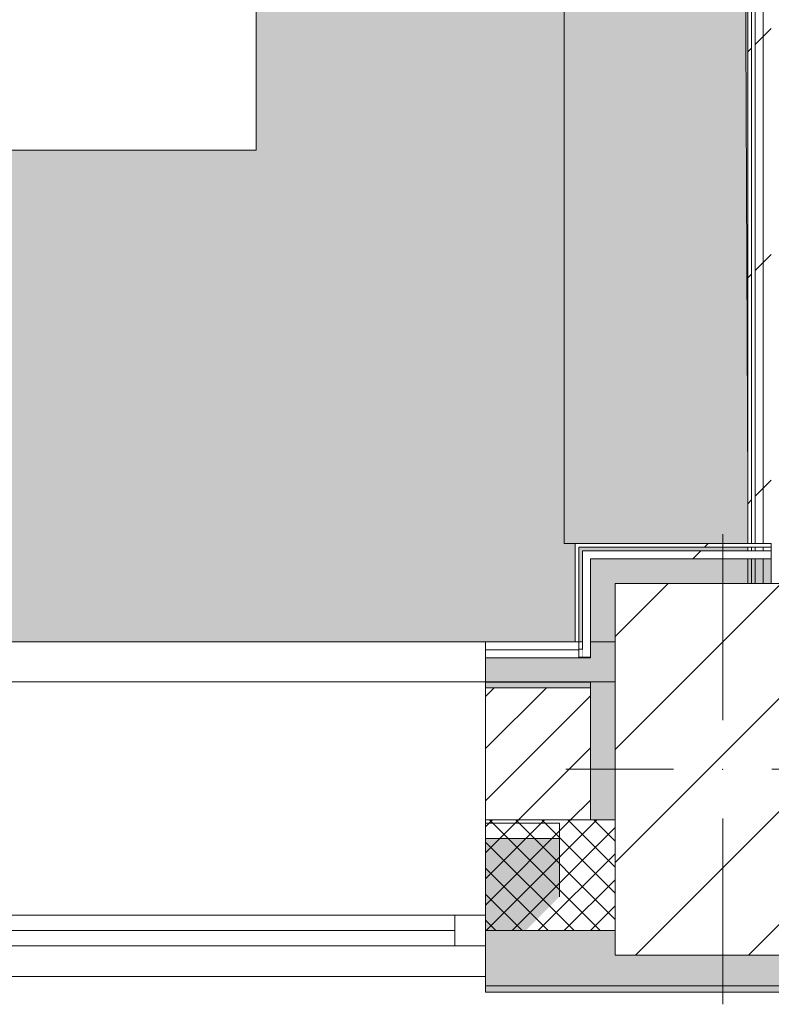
# Model space of a CAD drawing. Header units: millimetres. Extents: x -28277 to 305935, y -19284 to 4746.
# Tile 194 of 256: x 176092 to 177315, y -1719 to -117. Entities that reach past the tile are written whole.
import ezdxf

# ---------------------------------------------------------------- set-up
doc = ezdxf.new("R2010")
doc.units = ezdxf.units.MM
doc.header["$MEASUREMENT"] = 0
doc.linetypes.add('Wipeout_Contour', pattern=[1000, 0, -1000])
for name, color, linetype in [('10_ESTR_Pilars', 7, 'Continuous'), ('12_FAÇ_Façana', 7, 'Continuous'), ('Nuevo_08_E_Envans secs', 7, 'Continuous'), ('Nuevo_09_EI_Mobiliari general', 7, 'Continuous'), ('Ventanas Archicad', 7, 'Continuous')]:
    doc.layers.add(name, color=color, linetype=linetype)
for name, color, linetype, lineweight in [('10_ESTR_Pilars_Pluma_Nº__20', 1, 'Continuous', 5), ('10_ESTR_Pilars_Pluma_Nº__28', 7, 'Continuous', 20), ('10_ESTR_Pilars_Pluma_Nº__42', 8, 'Continuous', 25), ('12_FAÇ_Façana_Pluma_Nº__2', 8, 'Continuous', 5), ('12_FAÇ_Façana_Pluma_Nº__7', 7, 'Continuous', 5), ('Nuevo_08_E_Envans secs_Pluma_Nº__1', 7, 'Continuous', 5), ('Nuevo_09_EI_Mobiliari general_Pluma_Nº__1', 7, 'Continuous', 5), ('Nuevo_12_FAÇ_Façana_Pluma_Nº__1', 7, 'Continuous', 5), ('Ventanas Archicad_Pluma_Nº__7', 7, 'Continuous', 5)]:
    doc.layers.add(name, color=color, linetype=linetype, lineweight=lineweight)
for name, color, linetype, lineweight, true_color in [('12_FAÇ_Façana_Pluma_Nº__102', 7, 'Continuous', 5, 0xcccccc), ('12_FAÇ_Façana_Pluma_Nº__174', 7, 'Continuous', 13, 0xe4ad2c), ('12_FAÇ_Façana_Pluma_Nº__176', 7, 'Continuous', 15, 0x93a0c6), ('12_FAÇ_Façana_Pluma_Nº__43', 7, 'Continuous', 5, 0xa4a4a6), ('Nuevo_08_E_Envans secs_Pluma_Nº__102', 7, 'Continuous', 5, 0xcccccc), ('Nuevo_08_E_Envans secs_Pluma_Nº__171', 171, 'Continuous', 13, 0xaaaaff), ('Nuevo_08_E_Envans secs_Pluma_Nº__177', 7, 'Continuous', 15, 0xf7e046), ('Ventanas Archicad_Pluma_Nº__23', 7, 'Continuous', 5, 0xa4a4a6), ('Ventanas Archicad_Pluma_Nº__3', 7, 'Continuous', 5, 0xa4a4a4), ('Ventanas Archicad_Pluma_Nº__43', 7, 'Continuous', 5, 0xa4a4a6)]:
    doc.layers.add(name, color=color, linetype=linetype, lineweight=lineweight, true_color=true_color)
pattern_1 = [(45, (184431.643, 0), (-21.2132, 21.2132), []), (135, (184431.643, 0), (21.2132, 21.2132), [])]
pattern_2 = [(45, (184431.643, 0), (-42.4264, 42.4264), [])]
pattern_3 = [(0, (184431.64, 0), (0, 150), [0, -150])]
pattern_4 = [(45, (184431.64, 0), (-367.696, 367.696), [390, -130]), (45, (184431.64, 367.7), (-367.696, 367.696), [390, -130])]

# ---------------------------------------------------------------- blocks, each defined once
blk = doc.blocks.new('Forjado_10_7', base_point=(172148.8, 1963.6))
at = {"layer": 'Nuevo_09_EI_Mobiliari general', "linetype": 'Continuous', "lineweight": 0, "true_color": 0xffffff}
blk.add_hatch(color=7, dxfattribs=at).paths.add_polyline_path([(172148.8, 1963.6), (172148.8, -1129), (177277.2, -1129), (177263.8, 1963.6), (176476.5, 1963.6), (176476.5, -329), (172948.8, -329), (172948.8, 1963.6)])
at = {"layer": 'Nuevo_09_EI_Mobiliari general_Pluma_Nº__1', "color": 7, "linetype": 'Continuous', "lineweight": 5, "flags": 128}
blk.add_lwpolyline([(172148.8, 1963.6), (172148.8, -1129), (177277.2, -1129), (177263.8, 1963.6), (176476.5, 1963.6), (176476.5, -329), (172948.8, -329), (172948.8, 1963.6)], close=True, dxfattribs=at)
blk = doc.blocks.new('Muro_42_7', base_point=(176849.7, -1194))
at = {"layer": '12_FAÇ_Façana_Pluma_Nº__102', "linetype": 'Continuous', "lineweight": 0, "true_color": 0xe5e5e5}
for points in [[(177060.5, -1599), (176849.7, -1599), (176849.7, -1689), (177505.6, -1689), (177505.6, -1599), (177410.5, -1599), (177410.5, -1639), (177060.5, -1639)], [(176849.7, -1699), (177505.6, -1699), (177505.6, -1689), (176849.7, -1689)]]:
    blk.add_hatch(color=254, dxfattribs=at).paths.add_polyline_path(points)
at = {"layer": '12_FAÇ_Façana_Pluma_Nº__174', "linetype": 'Continuous', "lineweight": 13, "true_color": 0xe4ad2c}
h = blk.add_hatch(dxfattribs=at)
h.set_pattern_fill('SATE_Aislamiento_0007', color=42, style=0, pattern_type=2)
h.set_pattern_definition(pattern_1)
h.paths.add_polyline_path([(176849.7, -1599), (177060.5, -1599), (177060.5, -1419), (176849.7, -1419)])
h = blk.add_hatch(dxfattribs=at)
h.set_pattern_fill('SATE_Aislamiento_0007', color=42, style=0, pattern_type=2)
h.set_pattern_definition(pattern_1)
h.paths.add_polyline_path([(177410.5, -1599), (177505.6, -1599), (177505.6, -1419), (177410.5, -1419)])
at = {"layer": '12_FAÇ_Façana_Pluma_Nº__176', "linetype": 'Continuous', "lineweight": 0, "true_color": 0x495063}
for points in [[(177020.5, -1194), (176849.7, -1194), (176849.7, -1204), (177020.5, -1204)], [(177505.6, -1194), (177410.5, -1194), (177410.5, -1204), (177505.6, -1204)]]:
    blk.add_hatch(color=251, dxfattribs=at).paths.add_polyline_path(points)
at = {"layer": '12_FAÇ_Façana_Pluma_Nº__2', "linetype": 'Continuous', "lineweight": 5}
h = blk.add_hatch(dxfattribs=at)
h.set_pattern_fill('Ceramic_0007', color=8, style=0, pattern_type=2)
h.set_pattern_definition(pattern_2)
h.paths.add_polyline_path([(177020.5, -1204), (176849.7, -1204), (176849.7, -1419), (177020.5, -1419)])
h = blk.add_hatch(dxfattribs=at)
h.set_pattern_fill('Ceramic_0007', color=8, style=0, pattern_type=2)
h.set_pattern_definition(pattern_2)
h.paths.add_polyline_path([(177505.6, -1204), (177410.5, -1204), (177410.5, -1419), (177505.6, -1419)])
at = {"layer": '12_FAÇ_Façana_Pluma_Nº__7', "color": 7, "linetype": 'Continuous', "lineweight": 5}
for p, q in [((177020.5, -1204), (176849.7, -1204)), ((177505.6, -1204), (177410.5, -1204)), ((176849.7, -1419), (177020.5, -1419)), ((177020.5, -1419), (177060.5, -1419)), ((177410.5, -1419), (177505.6, -1419)), ((176849.7, -1599), (177060.5, -1599)), ((177410.5, -1599), (177505.6, -1599)), ((176849.7, -1689), (177505.6, -1689))]:
    blk.add_line(p, q, dxfattribs=at)
at = {"layer": '12_FAÇ_Façana_Pluma_Nº__7', "color": 7, "linetype": 'Continuous', "lineweight": 5, "flags": 128}
for points in [[(177020.5, -1194), (176849.7, -1194)], [(177505.6, -1194), (177410.5, -1194)], [(176849.7, -1419), (176849.7, -1424)], [(177505.6, -1424), (177505.6, -1419)], [(176849.7, -1544), (176849.7, -1599)], [(177505.6, -1599), (177505.6, -1544)], [(176849.7, -1664), (176849.7, -1699)], [(177505.6, -1699), (177505.6, -1664)], [(176849.7, -1699), (177505.6, -1699)]]:
    blk.add_lwpolyline(points, dxfattribs=at)
at = {"layer": 'Nuevo_12_FAÇ_Façana_Pluma_Nº__1', "color": 7, "linetype": 'Continuous', "lineweight": 5}
for p, q in [((177020.5, -1194), (177020.5, -1204)), ((177020.5, -1204), (177020.5, -1419))]:
    blk.add_line(p, q, dxfattribs=at)
blk = doc.blocks.new('Ventana Vertical Multi-Faja 27_7')
at = {"layer": 'Ventanas Archicad_Pluma_Nº__23', "color": 253, "linetype": 'Continuous', "lineweight": 5, "true_color": 0xa4a4a6}
for p, q in [((-600, 0), (-550, 0)), ((-550, 0), (-550, -50)), ((550, -50), (550, 0)), ((550, 0), (600, 0)), ((-550, -50), (-600, -50)), ((600, -50), (550, -50))]:
    blk.add_line(p, q, dxfattribs=at)
at = {"layer": 'Ventanas Archicad_Pluma_Nº__3', "color": 253, "linetype": 'Continuous', "lineweight": 5, "true_color": 0xa4a4a4}
for p, q in [((-600, 50), (600, 50)), ((-550, 0), (550, 0)), ((-550, -25), (550, -25)), ((550, -50), (-550, -50)), ((-600, -430), (600, -430))]:
    blk.add_line(p, q, dxfattribs=at)
at = {"layer": 'Ventanas Archicad_Pluma_Nº__43', "color": 253, "linetype": 'Continuous', "lineweight": 5, "true_color": 0xa4a4a6}
for p, q in [((-600, -200), (-600, -175)), ((600, -200), (600, -175))]:
    blk.add_line(p, q, dxfattribs=at)
at = {"layer": 'Ventanas Archicad_Pluma_Nº__7', "color": 7, "linetype": 'Continuous', "lineweight": 5}
for p, q in [((-600, 50), (-600, 40)), ((600, 50), (600, 40)), ((-600, 40), (-600, 0)), ((-600, 40), (-600, 0)), ((600, 40), (600, 0)), ((600, 40), (600, 0)), ((-600, 0), (-600, -50)), ((-600, 0), (-600, -50)), ((-600, 0), (-600, -50)), ((-600, 0), (-600, -50)), ((600, 0), (600, -50)), ((600, 0), (600, -50)), ((600, 0), (600, -50)), ((600, 0), (600, -50)), ((-600, -50), (-600, -80)), ((-600, -50), (-600, -80)), ((600, -50), (600, -80)), ((600, -50), (600, -80)), ((-600, -80), (-600, -175)), ((-600, -80), (-600, -175)), ((600, -80), (600, -175)), ((600, -80), (600, -175)), ((-600, -200), (-600, -420)), ((600, -200), (600, -420)), ((-600, -420), (-600, -430)), ((600, -420), (600, -430))]:
    blk.add_line(p, q, dxfattribs=at)
blk = doc.blocks.new('Muro_43_7', base_point=(175649.7, -1194))
at = {"layer": '12_FAÇ_Façana', "linetype": 'Continuous', "lineweight": 0, "true_color": 0x000000}
h = blk.add_hatch(dxfattribs=at)
h.set_pattern_fill('Yeso_0007', color=18, style=0, pattern_type=2)
h.set_pattern_definition(pattern_3)
h.paths.add_polyline_path([(175649.7, -1424), (175529.7, -1424), (175529.7, -1449), (175649.7, -1449)])
h = blk.add_hatch(dxfattribs=at)
h.set_pattern_fill('Yeso_0007', color=18, style=0, pattern_type=2)
h.set_pattern_definition(pattern_3)
h.paths.add_polyline_path([(176849.7, -1424), (176849.7, -1449), (176969.7, -1449), (176969.7, -1424)])
at = {"layer": '12_FAÇ_Façana_Pluma_Nº__102', "linetype": 'Continuous', "lineweight": 0, "true_color": 0xe5e5e5}
for points in [[(175529.7, -1544), (175649.7, -1664), (175649.7, -1449), (175529.7, -1449)], [(176969.7, -1544), (176969.7, -1449), (176849.7, -1449), (176849.7, -1664)]]:
    blk.add_hatch(color=254, dxfattribs=at).paths.add_polyline_path(points)
at = {"layer": '12_FAÇ_Façana_Pluma_Nº__43', "color": 253, "linetype": 'Continuous', "lineweight": 5, "true_color": 0xa4a4a6}
for p, q in [((175529.7, -1424), (175649.7, -1424)), ((175529.7, -1449), (175529.7, -1424)), ((175649.7, -1424), (175649.7, -1449)), ((176849.7, -1424), (176849.7, -1449)), ((176969.7, -1424), (176849.7, -1424)), ((176969.7, -1449), (176969.7, -1424)), ((175649.7, -1449), (175529.7, -1449)), ((176849.7, -1449), (176969.7, -1449))]:
    blk.add_line(p, q, dxfattribs=at)
at = {"layer": '12_FAÇ_Façana_Pluma_Nº__7', "color": 7, "linetype": 'Continuous', "lineweight": 5}
for p, q in [((175649.7, -1204), (175649.7, -1194)), ((176849.7, -1204), (176849.7, -1194)), ((175649.7, -1424), (175649.7, -1204)), ((176849.7, -1424), (176849.7, -1204)), ((175529.7, -1544), (175529.7, -1449)), ((175649.7, -1544), (175649.7, -1449)), ((175649.7, -1544), (175649.7, -1449)), ((176849.7, -1544), (176849.7, -1449)), ((176849.7, -1544), (176849.7, -1449)), ((176969.7, -1544), (176969.7, -1449)), ((175649.7, -1574), (175649.7, -1544)), ((175649.7, -1574), (175649.7, -1544)), ((176849.7, -1574), (176849.7, -1544)), ((176849.7, -1574), (176849.7, -1544)), ((175649.7, -1624), (175649.7, -1574)), ((175649.7, -1624), (175649.7, -1574)), ((176849.7, -1624), (176849.7, -1574)), ((176849.7, -1624), (176849.7, -1574)), ((175649.7, -1664), (175649.7, -1624)), ((175649.7, -1664), (175649.7, -1624)), ((176849.7, -1664), (176849.7, -1624)), ((176849.7, -1664), (176849.7, -1624)), ((175649.7, -1674), (175649.7, -1664)), ((176849.7, -1674), (176849.7, -1664))]:
    blk.add_line(p, q, dxfattribs=at)
at = {"layer": 'Ventanas Archicad', "color": 253, "linetype": 'Continuous', "lineweight": 5, "true_color": 0xa4a4a6, "zscale": 1000, "rotation": 180}
blk.add_blockref('Ventana Vertical Multi-Faja 27_7', (176249.7, -1624), dxfattribs=at)
blk = doc.blocks.new('Muro_131_7', base_point=(177410.5, 1963.6))
at = {"color": 254, "linetype": 'Wipeout_Contour', "lineweight": 0, "ltscale": 709260.475206}
blk.add_wipeout([(177301.5, 1988.6), (177301.5, -1034), (177314.5, -1034), (177314.5, 1988.6)], dxfattribs=at).dxf.layer = 'Nuevo_08_E_Envans secs'
at = {"layer": 'Nuevo_08_E_Envans secs_Pluma_Nº__177', "linetype": 'Continuous', "lineweight": 15, "true_color": 0xf7e046}
h = blk.add_hatch(dxfattribs=at)
h.set_pattern_fill('Panellat_HPL_0007', color=53, style=0, pattern_type=2)
h.set_pattern_definition(pattern_4)
h.paths.add_polyline_path([(177301.5, 1988.6), (177301.5, -1034), (177314.5, -1034), (177314.5, 1988.6)])
at = {"color": 254, "linetype": 'Wipeout_Contour', "lineweight": 0, "ltscale": 709208.186637}
blk.add_wipeout([(177288.5, 1975.6), (177288.5, -1034), (177301.5, -1034), (177301.5, 1975.6)], dxfattribs=at).dxf.layer = 'Nuevo_08_E_Envans secs'
at = {"layer": 'Nuevo_08_E_Envans secs_Pluma_Nº__177', "linetype": 'Continuous', "lineweight": 15, "true_color": 0xf7e046}
h = blk.add_hatch(dxfattribs=at)
h.set_pattern_fill('Panellat_HPL_0007', color=53, style=0, pattern_type=2)
h.set_pattern_definition(pattern_4)
h.paths.add_polyline_path([(177288.5, 1975.6), (177288.5, -1034), (177301.5, -1034), (177301.5, 1975.6)])
at = {"layer": 'Nuevo_08_E_Envans secs_Pluma_Nº__1', "color": 7, "linetype": 'Continuous', "lineweight": 5}
blk.add_line((177301.5, -1034), (177301.5, 1975.6), dxfattribs=at)
at = {"color": 254, "linetype": 'Wipeout_Contour', "lineweight": 0, "ltscale": 709145.922455}
blk.add_wipeout([(177276.5, 1963.6), (177276.5, -1034), (177282.5, -1034), (177282.5, 1963.6)], dxfattribs=at).dxf.layer = 'Nuevo_08_E_Envans secs'
at = {"layer": 'Nuevo_08_E_Envans secs_Pluma_Nº__171', "linetype": 'Continuous', "lineweight": 13, "true_color": 0xaaaaff}
h = blk.add_hatch(dxfattribs=at)
h.set_pattern_fill('Panellat_HPL_0007', color=161, style=0, pattern_type=2)
h.set_pattern_definition(pattern_4)
h.paths.add_polyline_path([(177276.5, 1963.6), (177276.5, -1034), (177282.5, -1034), (177282.5, 1963.6)])
at = {"layer": 'Nuevo_08_E_Envans secs_Pluma_Nº__1', "color": 7, "linetype": 'Continuous', "lineweight": 5}
for p, q in [((177282.5, -1034), (177282.5, 1963.6)), ((177288.5, -1034), (177288.5, 1969.6))]:
    blk.add_line(p, q, dxfattribs=at)
at = {"layer": 'Nuevo_08_E_Envans secs_Pluma_Nº__1', "color": 7, "linetype": 'Continuous', "lineweight": 5, "flags": 128}
blk.add_lwpolyline([(177276.5, 1963.6), (177276.5, -1034)], dxfattribs=at)
blk = doc.blocks.new('*X468', base_point=(184431.6, 0))
at = {"layer": 'Nuevo_08_E_Envans secs_Pluma_Nº__102', "linetype": 'Continuous', "lineweight": 5, "true_color": 0xcccccc}
blk.add_hatch(color=254, dxfattribs=at).paths.add_polyline_path([(177060.5, -1034), (177020.5, -994), (177020.5, -1034)])
blk = doc.blocks.new('*X469', base_point=(184431.6, 0))
at = {"layer": 'Nuevo_08_E_Envans secs_Pluma_Nº__102', "linetype": 'Continuous', "lineweight": 5, "true_color": 0xcccccc}
blk.add_hatch(color=254, dxfattribs=at).paths.add_polyline_path([(177060.5, -1034), (177314.5, -1034), (177314.5, -994), (177060.5, -994)])
blk = doc.blocks.new('*X470', base_point=(184431.6, 0))
at = {"layer": 'Nuevo_08_E_Envans secs_Pluma_Nº__102', "linetype": 'Continuous', "lineweight": 5, "true_color": 0xcccccc}
blk.add_hatch(color=254, dxfattribs=at).paths.add_polyline_path([(177060.5, -994), (177020.5, -994), (177060.5, -1034)])
blk = doc.blocks.new('Muro_140_7', base_point=(177314.5, -1034))
at = {"color": 254, "linetype": 'Wipeout_Contour', "lineweight": 0, "ltscale": 531001.12852}
blk.add_wipeout([(177001.5, -975), (176995.5, -969), (176995.5, -975)], dxfattribs=at).dxf.layer = 'Nuevo_08_E_Envans secs'
at = {"layer": 'Nuevo_08_E_Envans secs_Pluma_Nº__171', "linetype": 'Continuous', "lineweight": 13, "true_color": 0xaaaaff}
h = blk.add_hatch(dxfattribs=at)
h.set_pattern_fill('Panellat_HPL_0007', color=161, style=0, pattern_type=2)
h.set_pattern_definition(pattern_4)
h.paths.add_polyline_path([(177001.5, -975), (176995.5, -969), (176995.5, -975)])
at = {"color": 254, "linetype": 'Wipeout_Contour', "lineweight": 0, "ltscale": 531044.405336}
blk.add_wipeout([(177020.5, -994), (177007.5, -981), (177007.5, -994)], dxfattribs=at).dxf.layer = 'Nuevo_08_E_Envans secs'
at = {"layer": 'Nuevo_08_E_Envans secs_Pluma_Nº__177', "linetype": 'Continuous', "lineweight": 15, "true_color": 0xf7e046}
h = blk.add_hatch(dxfattribs=at)
h.set_pattern_fill('Panellat_HPL_0007', color=53, style=0, pattern_type=2)
h.set_pattern_definition(pattern_4)
h.paths.add_polyline_path([(177020.5, -994), (177007.5, -981), (177007.5, -994)])
at = {"layer": 'Nuevo_08_E_Envans secs', "color": 7, "lineweight": 20}
blk.add_blockref('*X468', (184431.6, 0), dxfattribs=at)
at = {"color": 254, "linetype": 'Wipeout_Contour', "lineweight": 0, "ltscale": 708642.806241}
blk.add_wipeout([(177001.5, -975), (177314.5, -975), (177314.5, -969), (177001.5, -969)], dxfattribs=at).dxf.layer = 'Nuevo_08_E_Envans secs'
at = {"layer": 'Nuevo_08_E_Envans secs_Pluma_Nº__171', "linetype": 'Continuous', "lineweight": 13, "true_color": 0xaaaaff}
h = blk.add_hatch(dxfattribs=at)
h.set_pattern_fill('Panellat_HPL_0007', color=161, style=0, pattern_type=2)
h.set_pattern_definition(pattern_4)
h.paths.add_polyline_path([(177001.5, -975), (177314.5, -975), (177314.5, -969), (177001.5, -969)])
at = {"color": 254, "linetype": 'Wipeout_Contour', "lineweight": 0, "ltscale": 531006.090005}
blk.add_wipeout([(177001.5, -969), (176995.5, -969), (177001.5, -975)], dxfattribs=at).dxf.layer = 'Nuevo_08_E_Envans secs'
at = {"color": 254, "linetype": 'Wipeout_Contour', "lineweight": 0, "ltscale": 708681.148895}
blk.add_wipeout([(177020.5, -994), (177314.5, -994), (177314.5, -981), (177020.5, -981)], dxfattribs=at).dxf.layer = 'Nuevo_08_E_Envans secs'
at = {"layer": 'Nuevo_08_E_Envans secs_Pluma_Nº__171', "linetype": 'Continuous', "lineweight": 13, "true_color": 0xaaaaff}
h = blk.add_hatch(dxfattribs=at)
h.set_pattern_fill('Panellat_HPL_0007', color=161, style=0, pattern_type=2)
h.set_pattern_definition(pattern_4)
h.paths.add_polyline_path([(177001.5, -969), (176995.5, -969), (177001.5, -975)])
at = {"layer": 'Nuevo_08_E_Envans secs_Pluma_Nº__177', "linetype": 'Continuous', "lineweight": 15, "true_color": 0xf7e046}
h = blk.add_hatch(dxfattribs=at)
h.set_pattern_fill('Panellat_HPL_0007', color=53, style=0, pattern_type=2)
h.set_pattern_definition(pattern_4)
h.paths.add_polyline_path([(177020.5, -994), (177314.5, -994), (177314.5, -981), (177020.5, -981)])
at = {"layer": 'Nuevo_08_E_Envans secs_Pluma_Nº__1', "color": 7, "linetype": 'Continuous', "lineweight": 5}
blk.add_line((177314.5, -994), (177060.5, -994), dxfattribs=at)
at = {"layer": 'Nuevo_08_E_Envans secs_Pluma_Nº__1', "color": 7, "linetype": 'Continuous', "lineweight": 5, "flags": 128}
for points in [[(176995.5, -969), (176995.5, -975)], [(177314.5, -969), (176995.5, -969)], [(177314.5, -969), (177314.5, -975)], [(177314.5, -975), (177314.5, -981)], [(177314.5, -981), (177314.5, -994)], [(177314.5, -994), (177314.5, -1034)]]:
    blk.add_lwpolyline(points, dxfattribs=at)
at = {"layer": 'Nuevo_08_E_Envans secs', "color": 7, "lineweight": 20}
blk.add_blockref('*X469', (184431.6, 0), dxfattribs=at)
at = {"color": 254, "linetype": 'Wipeout_Contour', "lineweight": 0, "ltscale": 531056.327051}
blk.add_wipeout([(177020.5, -981), (177007.5, -981), (177020.5, -994)], dxfattribs=at).dxf.layer = 'Nuevo_08_E_Envans secs'
at = {"layer": 'Nuevo_08_E_Envans secs_Pluma_Nº__177', "linetype": 'Continuous', "lineweight": 15, "true_color": 0xf7e046}
h = blk.add_hatch(dxfattribs=at)
h.set_pattern_fill('Panellat_HPL_0007', color=53, style=0, pattern_type=2)
h.set_pattern_definition(pattern_4)
h.paths.add_polyline_path([(177020.5, -981), (177007.5, -981), (177020.5, -994)])
at = {"layer": 'Nuevo_08_E_Envans secs_Pluma_Nº__1', "color": 7, "linetype": 'Continuous', "lineweight": 5}
for p, q in [((177001.5, -975), (177001.5, -981)), ((177007.5, -975), (177001.5, -975)), ((177314.5, -975), (177007.5, -975)), ((177007.5, -981), (177007.5, -994)), ((177020.5, -981), (177007.5, -981)), ((177314.5, -981), (177020.5, -981)), ((177020.5, -994), (177020.5, -1034)), ((177060.5, -994), (177020.5, -994))]:
    blk.add_line(p, q, dxfattribs=at)
at = {"layer": 'Nuevo_08_E_Envans secs', "color": 7, "lineweight": 20}
blk.add_blockref('*X470', (184431.6, 0), dxfattribs=at)
blk = doc.blocks.new('*X472', base_point=(184431.6, 0))
at = {"layer": 'Nuevo_08_E_Envans secs_Pluma_Nº__102', "linetype": 'Continuous', "lineweight": 5, "true_color": 0xcccccc}
blk.add_hatch(color=254, dxfattribs=at).paths.add_polyline_path([(177020.5, -1154), (177020.5, -1194), (177060.5, -1194)])
blk = doc.blocks.new('*X473', base_point=(184431.6, 0))
at = {"layer": 'Nuevo_08_E_Envans secs_Pluma_Nº__102', "linetype": 'Continuous', "lineweight": 5, "true_color": 0xcccccc}
blk.add_hatch(color=254, dxfattribs=at).paths.add_polyline_path([(177060.5, -1194), (177020.5, -1194), (177020.5, -1204), (177060.5, -1204)])
blk = doc.blocks.new('*X474', base_point=(184431.6, 0))
at = {"layer": 'Nuevo_08_E_Envans secs_Pluma_Nº__102', "linetype": 'Continuous', "lineweight": 5, "true_color": 0xcccccc}
blk.add_hatch(color=254, dxfattribs=at).paths.add_polyline_path([(177060.5, -1204), (177020.5, -1204), (177020.5, -1419), (177060.5, -1419)])
blk = doc.blocks.new('*X475', base_point=(184431.6, 0))
at = {"layer": 'Nuevo_08_E_Envans secs_Pluma_Nº__102', "linetype": 'Continuous', "lineweight": 5, "true_color": 0xcccccc}
blk.add_hatch(color=254, dxfattribs=at).paths.add_polyline_path([(177020.5, -1142), (177060.5, -1142), (177060.5, -1129), (177020.5, -1129)])
blk = doc.blocks.new('*X476', base_point=(184431.6, 0))
at = {"layer": 'Nuevo_08_E_Envans secs_Pluma_Nº__102', "linetype": 'Continuous', "lineweight": 5, "true_color": 0xcccccc}
blk.add_hatch(color=254, dxfattribs=at).paths.add_polyline_path([(177020.5, -1155), (177060.5, -1155), (177060.5, -1142), (177020.5, -1142)])
blk = doc.blocks.new('*X477', base_point=(184431.6, 0))
at = {"layer": 'Nuevo_08_E_Envans secs_Pluma_Nº__102', "linetype": 'Continuous', "lineweight": 5, "true_color": 0xcccccc}
blk.add_hatch(color=254, dxfattribs=at).paths.add_polyline_path([(177020.5, -1034), (177020.5, -1129), (177060.5, -1129), (177060.5, -1034)])
blk = doc.blocks.new('Muro_141_7', base_point=(177060.5, -1034))
at = {"layer": '12_FAÇ_Façana_Pluma_Nº__7', "color": 7, "linetype": 'Continuous', "lineweight": 5}
blk.add_line((177020.5, -1419), (177060.5, -1419), dxfattribs=at)
at = {"layer": 'Nuevo_08_E_Envans secs_Pluma_Nº__1', "color": 7, "linetype": 'Continuous', "lineweight": 5, "flags": 128}
for points in [[(176995.5, -1194), (177001.5, -1194)], [(177001.5, -1194), (177007.5, -1194)], [(177007.5, -1194), (177020.5, -1194)], [(177060.5, -1194), (177020.5, -1194)], [(177020.5, -1194), (177060.5, -1194)]]:
    blk.add_lwpolyline(points, dxfattribs=at)
at = {"layer": 'Nuevo_12_FAÇ_Façana_Pluma_Nº__1', "color": 7, "linetype": 'Continuous', "lineweight": 5}
for p, q in [((177020.5, -1194), (177020.5, -1204)), ((177020.5, -1204), (177020.5, -1419))]:
    blk.add_line(p, q, dxfattribs=at)
at = {"layer": 'Nuevo_08_E_Envans secs', "color": 7, "lineweight": 20}
for name in ['*X473', '*X474']:
    blk.add_blockref(name, (184431.6, 0), dxfattribs=at)
at = {"color": 254, "linetype": 'Wipeout_Contour', "lineweight": 0, "ltscale": 531003.984483}
blk.add_wipeout([(176995.5, -1129), (176995.5, -1135), (177001.5, -1135)], dxfattribs=at).dxf.layer = 'Nuevo_08_E_Envans secs'
at = {"layer": 'Nuevo_08_E_Envans secs_Pluma_Nº__171', "linetype": 'Continuous', "lineweight": 13, "true_color": 0xaaaaff}
h = blk.add_hatch(dxfattribs=at)
h.set_pattern_fill('Panellat_HPL_0007', color=161, style=0, pattern_type=2)
h.set_pattern_definition(pattern_4)
h.paths.add_polyline_path([(176995.5, -1129), (176995.5, -1135), (177001.5, -1135)])
at = {"color": 254, "linetype": 'Wipeout_Contour', "lineweight": 0, "ltscale": 531047.30626}
blk.add_wipeout([(177007.5, -1141), (177007.5, -1154), (177020.5, -1154)], dxfattribs=at).dxf.layer = 'Nuevo_08_E_Envans secs'
at = {"layer": 'Nuevo_08_E_Envans secs_Pluma_Nº__177', "linetype": 'Continuous', "lineweight": 15, "true_color": 0xf7e046}
h = blk.add_hatch(dxfattribs=at)
h.set_pattern_fill('Panellat_HPL_0007', color=53, style=0, pattern_type=2)
h.set_pattern_definition(pattern_4)
h.paths.add_polyline_path([(177007.5, -1141), (177007.5, -1154), (177020.5, -1154)])
at = {"layer": 'Nuevo_08_E_Envans secs', "color": 7, "lineweight": 20}
for name in ['*X475', '*X472']:
    blk.add_blockref(name, (184431.6, 0), dxfattribs=at)
at = {"color": 254, "linetype": 'Wipeout_Contour', "lineweight": 0, "ltscale": 708070.704849}
blk.add_wipeout([(177007.5, -1142), (177020.5, -1142), (177020.5, -1129), (177007.5, -1129)], dxfattribs=at).dxf.layer = 'Nuevo_08_E_Envans secs'
at = {"layer": 'Nuevo_08_E_Envans secs_Pluma_Nº__177', "linetype": 'Continuous', "lineweight": 15, "true_color": 0xf7e046}
h = blk.add_hatch(dxfattribs=at)
h.set_pattern_fill('Panellat_HPL_0007', color=53, style=0, pattern_type=2)
h.set_pattern_definition(pattern_4)
h.paths.add_polyline_path([(177007.5, -1142), (177020.5, -1142), (177020.5, -1129), (177007.5, -1129)])
at = {"layer": 'Nuevo_08_E_Envans secs', "color": 7, "lineweight": 20}
blk.add_blockref('*X476', (184431.6, 0), dxfattribs=at)
at = {"color": 254, "linetype": 'Wipeout_Contour', "lineweight": 0, "ltscale": 708006.7088}
blk.add_wipeout([(176995.5, -975), (176995.5, -1129), (177001.5, -1129), (177001.5, -975)], dxfattribs=at).dxf.layer = 'Nuevo_08_E_Envans secs'
at = {"color": 254, "linetype": 'Wipeout_Contour', "lineweight": 0, "ltscale": 708071.040311}
blk.add_wipeout([(177007.5, -1155), (177020.5, -1155), (177020.5, -1142), (177007.5, -1142)], dxfattribs=at).dxf.layer = 'Nuevo_08_E_Envans secs'
at = {"layer": 'Nuevo_08_E_Envans secs_Pluma_Nº__171', "linetype": 'Continuous', "lineweight": 13, "true_color": 0xaaaaff}
h = blk.add_hatch(dxfattribs=at)
h.set_pattern_fill('Panellat_HPL_0007', color=161, style=0, pattern_type=2)
h.set_pattern_definition(pattern_4)
h.paths.add_polyline_path([(176995.5, -975), (176995.5, -1129), (177001.5, -1129), (177001.5, -975)])
at = {"layer": 'Nuevo_08_E_Envans secs_Pluma_Nº__177', "linetype": 'Continuous', "lineweight": 15, "true_color": 0xf7e046}
h = blk.add_hatch(dxfattribs=at)
h.set_pattern_fill('Panellat_HPL_0007', color=53, style=0, pattern_type=2)
h.set_pattern_definition(pattern_4)
h.paths.add_polyline_path([(177007.5, -1155), (177020.5, -1155), (177020.5, -1142), (177007.5, -1142)])
at = {"layer": 'Nuevo_08_E_Envans secs_Pluma_Nº__1', "color": 7, "linetype": 'Continuous', "lineweight": 5}
for p, q in [((177001.5, -975), (177001.5, -981)), ((177001.5, -1141), (177007.5, -1141)), ((177001.5, -1142), (177001.5, -1155)), ((177007.5, -1142), (177007.5, -1155)), ((177020.5, -1142), (177020.5, -1155)), ((177001.5, -1155), (177007.5, -1155)), ((177007.5, -1154), (177020.5, -1154)), ((177007.5, -1155), (177020.5, -1155))]:
    blk.add_line(p, q, dxfattribs=at)
at = {"layer": 'Nuevo_08_E_Envans secs_Pluma_Nº__1', "color": 7, "linetype": 'Continuous', "lineweight": 5, "flags": 128}
blk.add_lwpolyline([(176995.5, -975), (176995.5, -1129)], dxfattribs=at)
at = {"color": 254, "linetype": 'Wipeout_Contour', "lineweight": 0, "ltscale": 708068.919036}
blk.add_wipeout([(177007.5, -994), (177007.5, -1129), (177020.5, -1129), (177020.5, -994)], dxfattribs=at).dxf.layer = 'Nuevo_08_E_Envans secs'
at = {"layer": 'Nuevo_08_E_Envans secs_Pluma_Nº__177', "linetype": 'Continuous', "lineweight": 15, "true_color": 0xf7e046}
h = blk.add_hatch(dxfattribs=at)
h.set_pattern_fill('Panellat_HPL_0007', color=53, style=0, pattern_type=2)
h.set_pattern_definition(pattern_4)
h.paths.add_polyline_path([(177007.5, -994), (177007.5, -1129), (177020.5, -1129), (177020.5, -994)])
at = {"layer": 'Nuevo_08_E_Envans secs_Pluma_Nº__1', "color": 7, "linetype": 'Continuous', "lineweight": 5}
for p, q in [((177001.5, -981), (177001.5, -1129)), ((177007.5, -981), (177007.5, -994)), ((177007.5, -994), (177007.5, -1129)), ((177020.5, -994), (177020.5, -1034)), ((177020.5, -1034), (177020.5, -1129)), ((176995.5, -1129), (177001.5, -1129)), ((176995.5, -1135), (177001.5, -1135)), ((177001.5, -1129), (177001.5, -1142)), ((177007.5, -1129), (177007.5, -1142)), ((177020.5, -1129), (177020.5, -1142))]:
    blk.add_line(p, q, dxfattribs=at)
at = {"layer": 'Nuevo_08_E_Envans secs', "color": 7, "lineweight": 20}
blk.add_blockref('*X477', (184431.6, 0), dxfattribs=at)
blk = doc.blocks.new('*X479', base_point=(184431.6, 0))
at = {"layer": 'Nuevo_08_E_Envans secs_Pluma_Nº__102', "linetype": 'Continuous', "lineweight": 5, "true_color": 0xcccccc}
blk.add_hatch(color=254, dxfattribs=at).paths.add_polyline_path([(177020.5, -1154), (176849.7, -1154), (176849.7, -1194), (177020.5, -1194)])
blk = doc.blocks.new('Muro_142_7', base_point=(177060.5, -1194))
at = {"layer": 'Nuevo_08_E_Envans secs_Pluma_Nº__1', "color": 7, "linetype": 'Continuous', "lineweight": 5, "flags": 128}
blk.add_lwpolyline([(176849.7, -1194), (177020.5, -1194)], dxfattribs=at)
at = {"color": 254, "linetype": 'Wipeout_Contour', "lineweight": 0, "ltscale": 707704.977594}
blk.add_wipeout([(176995.5, -1129), (176849.7, -1129), (176849.7, -1135), (176995.5, -1135)], dxfattribs=at).dxf.layer = 'Nuevo_08_E_Envans secs'
at = {"layer": 'Nuevo_08_E_Envans secs_Pluma_Nº__171', "linetype": 'Continuous', "lineweight": 13, "true_color": 0xaaaaff}
h = blk.add_hatch(dxfattribs=at)
h.set_pattern_fill('Panellat_HPL_0007', color=161, style=0, pattern_type=2)
h.set_pattern_definition(pattern_4)
h.paths.add_polyline_path([(176995.5, -1129), (176849.7, -1129), (176849.7, -1135), (176995.5, -1135)])
at = {"layer": 'Nuevo_08_E_Envans secs_Pluma_Nº__1', "color": 7, "linetype": 'Continuous', "lineweight": 5, "flags": 128}
blk.add_lwpolyline([(176995.5, -1129), (176849.7, -1129)], dxfattribs=at)
at = {"color": 254, "linetype": 'Wipeout_Contour', "lineweight": 0, "ltscale": 707729.376859}
blk.add_wipeout([(177007.5, -1141), (176849.7, -1141), (176849.7, -1154), (177007.5, -1154)], dxfattribs=at).dxf.layer = 'Nuevo_08_E_Envans secs'
at = {"layer": 'Nuevo_08_E_Envans secs_Pluma_Nº__177', "linetype": 'Continuous', "lineweight": 15, "true_color": 0xf7e046}
h = blk.add_hatch(dxfattribs=at)
h.set_pattern_fill('Panellat_HPL_0007', color=53, style=0, pattern_type=2)
h.set_pattern_definition(pattern_4)
h.paths.add_polyline_path([(177007.5, -1141), (176849.7, -1141), (176849.7, -1154), (177007.5, -1154)])
at = {"layer": 'Nuevo_08_E_Envans secs_Pluma_Nº__1', "color": 7, "linetype": 'Continuous', "lineweight": 5}
for p, q in [((176995.5, -1135), (176849.7, -1135)), ((176995.5, -1135), (177001.5, -1135)), ((177001.5, -1141), (176849.7, -1141)), ((177001.5, -1141), (177007.5, -1141)), ((177007.5, -1154), (176849.7, -1154)), ((177007.5, -1154), (177020.5, -1154))]:
    blk.add_line(p, q, dxfattribs=at)
at = {"layer": 'Nuevo_08_E_Envans secs', "color": 7, "lineweight": 20}
blk.add_blockref('*X479', (184431.6, 0), dxfattribs=at)
blk = doc.blocks.new('*X711', base_point=(184431.6, 0))
at = {"layer": 'Nuevo_08_E_Envans secs_Pluma_Nº__102', "linetype": 'Continuous', "lineweight": 5, "true_color": 0xcccccc}
blk.add_hatch(color=254, dxfattribs=at).paths.add_polyline_path([(177505.6, -1155), (177410.5, -1155), (177410.5, -1195), (177505.6, -1195)])
blk = doc.blocks.new('*X712', base_point=(184431.6, 0))
at = {"layer": 'Nuevo_08_E_Envans secs_Pluma_Nº__102', "linetype": 'Continuous', "lineweight": 5, "true_color": 0xcccccc}
blk.add_hatch(color=254, dxfattribs=at).paths.add_polyline_path([(177020.5, -1195), (177060.5, -1195), (177060.5, -1155), (177020.5, -1155)])
blk = doc.blocks.new('*X713', base_point=(184431.6, 0))
at = {"layer": 'Nuevo_08_E_Envans secs_Pluma_Nº__102', "linetype": 'Continuous', "lineweight": 5, "true_color": 0xcccccc}
blk.add_hatch(color=254, dxfattribs=at).paths.add_polyline_path([(177020.5, -1155), (176849.7, -1155), (176849.7, -1195), (177020.5, -1195)])
blk = doc.blocks.new('Muro_197_7', base_point=(176849.7, -1129))
at = {"layer": 'Nuevo_08_E_Envans secs_Pluma_Nº__1', "color": 7, "linetype": 'Continuous', "lineweight": 5, "flags": 128}
for points in [[(176849.7, -1195), (177020.5, -1195)], [(177410.5, -1195), (177505.6, -1195)]]:
    blk.add_lwpolyline(points, dxfattribs=at)
at = {"layer": 'Nuevo_08_E_Envans secs', "color": 7, "lineweight": 20}
blk.add_blockref('*X712', (184431.6, 0), dxfattribs=at)
at = {"color": 254, "linetype": 'Wipeout_Contour', "lineweight": 0, "ltscale": 707717.067434}
blk.add_wipeout([(177001.5, -1129), (176849.7, -1129), (176849.7, -1142), (177001.5, -1142)], dxfattribs=at).dxf.layer = 'Nuevo_08_E_Envans secs'
at = {"color": 254, "linetype": 'Wipeout_Contour', "lineweight": 0, "ltscale": 709846.890545}
blk.add_wipeout([(177505.6, -1129), (177410.5, -1129), (177410.5, -1142), (177505.6, -1142)], dxfattribs=at).dxf.layer = 'Nuevo_08_E_Envans secs'
at = {"layer": 'Nuevo_08_E_Envans secs_Pluma_Nº__177', "linetype": 'Continuous', "lineweight": 15, "true_color": 0xf7e046}
h = blk.add_hatch(dxfattribs=at)
h.set_pattern_fill('Panellat_HPL_0007', color=53, style=0, pattern_type=2)
h.set_pattern_definition(pattern_4)
h.paths.add_polyline_path([(177001.5, -1129), (176849.7, -1129), (176849.7, -1142), (177001.5, -1142)])
h = blk.add_hatch(dxfattribs=at)
h.set_pattern_fill('Panellat_HPL_0007', color=53, style=0, pattern_type=2)
h.set_pattern_definition(pattern_4)
h.paths.add_polyline_path([(177505.6, -1129), (177410.5, -1129), (177410.5, -1142), (177505.6, -1142)])
at = {"layer": 'Nuevo_08_E_Envans secs_Pluma_Nº__1', "color": 7, "linetype": 'Continuous', "lineweight": 5, "flags": 128}
for points in [[(177001.5, -1129), (176849.7, -1129)], [(177505.6, -1129), (177410.5, -1129)]]:
    blk.add_lwpolyline(points, dxfattribs=at)
at = {"color": 254, "linetype": 'Wipeout_Contour', "lineweight": 0, "ltscale": 707717.403064}
blk.add_wipeout([(177001.5, -1142), (176849.7, -1142), (176849.7, -1155), (177001.5, -1155)], dxfattribs=at).dxf.layer = 'Nuevo_08_E_Envans secs'
at = {"color": 254, "linetype": 'Wipeout_Contour', "lineweight": 0, "ltscale": 709847.225168}
blk.add_wipeout([(177505.6, -1142), (177410.5, -1142), (177410.5, -1155), (177505.6, -1155)], dxfattribs=at).dxf.layer = 'Nuevo_08_E_Envans secs'
at = {"layer": 'Nuevo_08_E_Envans secs_Pluma_Nº__177', "linetype": 'Continuous', "lineweight": 15, "true_color": 0xf7e046}
h = blk.add_hatch(dxfattribs=at)
h.set_pattern_fill('Panellat_HPL_0007', color=53, style=0, pattern_type=2)
h.set_pattern_definition(pattern_4)
h.paths.add_polyline_path([(177001.5, -1142), (176849.7, -1142), (176849.7, -1155), (177001.5, -1155)])
h = blk.add_hatch(dxfattribs=at)
h.set_pattern_fill('Panellat_HPL_0007', color=53, style=0, pattern_type=2)
h.set_pattern_definition(pattern_4)
h.paths.add_polyline_path([(177505.6, -1142), (177410.5, -1142), (177410.5, -1155), (177505.6, -1155)])
at = {"layer": 'Nuevo_08_E_Envans secs_Pluma_Nº__1', "color": 7, "linetype": 'Continuous', "lineweight": 5}
for p, q in [((177001.5, -1129), (177001.5, -1142)), ((177001.5, -1142), (176849.7, -1142)), ((177001.5, -1142), (177001.5, -1155)), ((177505.6, -1142), (177410.5, -1142)), ((177001.5, -1155), (176849.7, -1155)), ((177001.5, -1155), (177007.5, -1155)), ((177007.5, -1155), (177020.5, -1155)), ((177505.6, -1155), (177410.5, -1155))]:
    blk.add_line(p, q, dxfattribs=at)
at = {"layer": 'Nuevo_08_E_Envans secs_Pluma_Nº__1', "color": 7, "linetype": 'Continuous', "lineweight": 5, "flags": 128}
for points in [[(176849.7, -1129), (176849.7, -1142)], [(177505.6, -1129), (177505.6, -1142)], [(176849.7, -1142), (176849.7, -1155)], [(177505.6, -1142), (177505.6, -1155)], [(176849.7, -1155), (176849.7, -1195)], [(177505.6, -1155), (177505.6, -1195)]]:
    blk.add_lwpolyline(points, dxfattribs=at)
at = {"layer": 'Nuevo_08_E_Envans secs', "color": 7, "lineweight": 20}
for name in ['*X713', '*X711']:
    blk.add_blockref(name, (184431.6, 0), dxfattribs=at)
blk = doc.blocks.new('Pilar_11_7', base_point=(177235.5, -1336.5))
at = {"color": 254, "linetype": 'Wipeout_Contour', "lineweight": 0, "ltscale": 708963.328872}
blk.add_wipeout([(177060.5, -1639), (177410.5, -1639), (177410.5, -1034), (177060.5, -1034)], dxfattribs=at).dxf.layer = '10_ESTR_Pilars'
at = {"layer": '10_ESTR_Pilars_Pluma_Nº__42', "linetype": 'Continuous', "lineweight": 25}
h = blk.add_hatch(dxfattribs=at)
h.set_pattern_fill('00_GCT_trama_45º_e1_400__03', color=8, style=0, pattern_type=2)
h.set_pattern_definition([(45, (184431.64, 0), (-91.9239, 91.9239), [])])
h.paths.add_polyline_path([(177060.5, -1639), (177410.5, -1639), (177410.5, -1034), (177060.5, -1034)])
at = {"layer": '10_ESTR_Pilars_Pluma_Nº__20', "color": 1, "linetype": 'Continuous', "lineweight": 5}
for p, q in [((177235.5, -1256.5), (177235.5, -954)), ((177155.5, -1336.5), (176980.5, -1336.5)), ((177315.5, -1336.5), (177490.5, -1336.5)), ((177235.5, -1416.5), (177235.5, -1719))]:
    blk.add_line(p, q, dxfattribs=at)
blk.add_point((177235.5, -1336.5), dxfattribs=at)
at = {"layer": '10_ESTR_Pilars_Pluma_Nº__28', "color": 7, "linetype": 'Continuous', "lineweight": 20, "flags": 128}
blk.add_lwpolyline([(177060.5, -1639), (177410.5, -1639), (177410.5, -1034), (177060.5, -1034)], close=True, dxfattribs=at)
blk = doc.blocks.new('Forjado_13_7', base_point=(177276.5, 1963.6))
at = {"layer": 'Nuevo_09_EI_Mobiliari general', "linetype": 'Continuous', "lineweight": 0, "true_color": 0xffffff}
blk.add_hatch(color=7, dxfattribs=at).paths.add_polyline_path([(177276.5, 1963.6), (176977.4, 1963.6), (176977.4, -969), (177276.5, -969)])
at = {"layer": 'Nuevo_09_EI_Mobiliari general_Pluma_Nº__1', "color": 7, "linetype": 'Continuous', "lineweight": 5, "flags": 128}
blk.add_lwpolyline([(177276.5, 1963.6), (176977.4, 1963.6), (176977.4, -969), (177276.5, -969)], close=True, dxfattribs=at)

msp = doc.modelspace()

# ---------------------------------------------------------------- block references
at = {"layer": '12_FAÇ_Façana', "color": 7, "lineweight": 20}
for name, p in [('Muro_43_7', (175649.712, -1193.976)), ('Muro_42_7', (176849.712, -1193.976))]:
    msp.add_blockref(name, p, dxfattribs=at)
at = {"layer": 'Nuevo_09_EI_Mobiliari general', "color": 7, "linetype": 'Continuous', "lineweight": 5}
msp.add_blockref('Forjado_10_7', (172148.808, 1963.555), dxfattribs=at)

# ---------------------------------------------------------------- next in the draw order: block references
at = {"layer": 'Nuevo_08_E_Envans secs', "color": 7, "lineweight": 20}
msp.add_blockref('Muro_131_7', (177410.536, 1963.555), dxfattribs=at)

# ---------------------------------------------------------------- next in the draw order: block references
msp.add_blockref('Muro_140_7', (177314.536, -1033.976), dxfattribs=at)

# ---------------------------------------------------------------- next in the draw order: block references
msp.add_blockref('Muro_141_7', (177060.534, -1033.976), dxfattribs=at)

# ---------------------------------------------------------------- next in the draw order: block references
msp.add_blockref('Muro_142_7', (177060.534, -1193.976), dxfattribs=at)

# ---------------------------------------------------------------- next in the draw order: block references
msp.add_blockref('Muro_197_7', (176849.712, -1128.976), dxfattribs=at)

# ---------------------------------------------------------------- next in the draw order: block references
at = {"layer": '10_ESTR_Pilars', "color": 7, "lineweight": 20}
msp.add_blockref('Pilar_11_7', (177235.535, -1336.476), dxfattribs=at)

# ---------------------------------------------------------------- next in the draw order: block references
at = {"layer": 'Nuevo_09_EI_Mobiliari general', "color": 7, "linetype": 'Continuous', "lineweight": 5}
msp.add_blockref('Forjado_13_7', (177276.536, 1963.555), dxfattribs=at)

doc.saveas('drawing.dxf')
